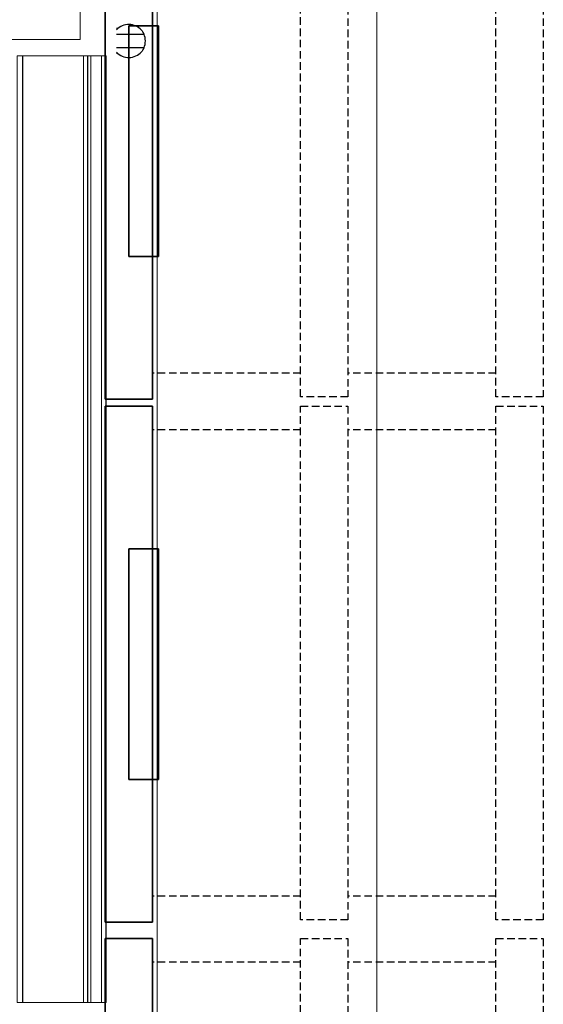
# Model space of a CAD drawing. Header units: millimetres. Extents: x 103872 to 294171, y 5570 to 32737.
# Tile 32 of 117: x 107611 to 108053, y 11252 to 12084. Entities that reach past the tile are written whole.
import ezdxf

# ---------------------------------------------------------------- set-up
doc = ezdxf.new("R2010")
doc.units = ezdxf.units.MM
doc.header["$LTSCALE"] = 2.5
for name, pattern in [('CONTINUA', [0]), ('DASHED', [19.05, 12.7, -6.35]), ('NASCOSTA', [0.381, 0.254, -0.127])]:
    doc.linetypes.add(name, pattern=pattern)
for name, color, linetype, lineweight in [('CKD Equipments', 252, 'Continuous', 0), ('Dimension', 40, 'Continuous', 0), ('EQUIPMENT', 210, 'Continuous', 0)]:
    doc.layers.add(name, color=color, linetype=linetype, lineweight=lineweight)
for name, color, linetype in [('IQ_200_2D', 1, 'Continuous'), ('IQ_200_3D', 1, 'Continuous'), ('IQ_204_2D', 7, 'CONTINUA')]:
    doc.layers.add(name, color=color, linetype=linetype)

# ---------------------------------------------------------------- blocks, each defined once
blk = doc.blocks.new('ELECTROLUX-MC7-FRYER-VALVE')
at = {"layer": 'IQ_200_2D', "color": 8}
for p, q in [((-15, 13.2), (-15, 14.7)), ((-8, 14.7), (-8, -18.3)), ((8, -18.3), (8, 14.7)), ((15, 13.2), (15, 14.7))]:
    blk.add_line(p, q, dxfattribs=at)
for start, end in [(132.6927, 229.4584), (310.5416, 47.3073), (246.4218, 293.5782)]:
    blk.add_arc((0, 0), 20, start, end, dxfattribs=at)
for points, knots in [([(-8, -18.3), (-8, -18.3), (-8, -18.3), (-8.2, -18.3), (-8.2, -18.2), (-8.5, -18.1), (-8.6, -18), (-9, -17.9), (-9.2, -17.8), (-9.6, -17.5), (-9.9, -17.4), (-10.5, -17), (-10.8, -16.8), (-11.4, -16.4), (-11.8, -16.2), (-12.4, -15.7), (-12.7, -15.4), (-13, -15.2)], [0, 0, 0, 0, 0.925594, 0.925594, 1.851189, 1.851189, 2.776783, 2.776783, 3.702378, 3.702378, 4.853265, 4.853265, 6.004152, 6.004152, 7.155039, 7.155039, 8.305926, 8.305926, 8.305926, 8.305926]), ([(13, -15.2), (12.7, -15.4), (12.4, -15.7), (11.8, -16.2), (11.4, -16.4), (10.8, -16.8), (10.5, -17), (9.9, -17.4), (9.6, -17.5), (9.2, -17.8), (9, -17.9), (8.6, -18), (8.5, -18.1), (8.2, -18.2), (8.2, -18.3), (8, -18.3), (8, -18.3), (8, -18.3)], [-8.305926, -8.305926, -8.305926, -8.305926, -7.155039, -7.155039, -6.004152, -6.004152, -4.853265, -4.853265, -3.702378, -3.702378, -2.776783, -2.776783, -1.851189, -1.851189, -0.925594, -0.925594, 0, 0, 0, 0])]:
    blk.add_open_spline(points, degree=3, knots=knots, dxfattribs=at)
blk = doc.blocks.new('ARCH')
at = {"layer": 'CKD Equipments', "color": 8}
for p, q in [((116417.15, 12053.55, -880), (116492.15, 12053.55, -880)), ((116492.15, 11253.55, -880), (116492.15, 12053.55, -880)), ((116417.15, 11253.55, -880), (116492.15, 11253.55, -880))]:
    blk.add_line(p, q, dxfattribs=at)
for points in [[(115735.38, 12600.23), (115735.38, 10800.23), (116535.38, 10800.23), (116535.38, 12600.23), (115735.38, 12600.23)], [(115769.16, 12567.32), (115769.16, 12067.32), (116470.3, 12067.32), (116470.3, 12567.32), (115769.16, 12567.32), (115794.16, 12567.32), (115794.16, 12067.32)]]:
    blk.add_lwpolyline(points, dxfattribs=at)
for points in [[(116472.99, 11253.55, -225.59), (116417.15, 11253.55, -219.46), (116417.15, 12053.55, -219.46), (116472.99, 12053.55, -225.59)], [(116417.15, 11253.55, 20), (116479.15, 11253.55, 20), (116479.15, 12053.55, 20), (116417.15, 12053.55, 20)], [(116421.47, 11253.55, -69.74), (116476.52, 11253.55, -187.8), (116476.52, 12053.55, -187.8), (116421.47, 12053.55, -69.74)], [(116488.34, 11253.55, -2.19), (116421.97, 11253.55, -66.92), (116421.97, 12053.55, -66.92), (116488.34, 12053.55, -2.19)], [(116476.85, 11253.55, -189.28), (116476.85, 11253.55, -222.11), (116476.85, 12053.55, -222.11), (116476.85, 12053.55, -189.28)], [(116491.9, 11253.55, 4.46), (116488.34, 11253.55, -2.19), (116488.34, 12053.55, -2.19), (116491.9, 12053.55, 4.46)]]:
    blk.add_3dface(points, dxfattribs=at)
for points, invisible_edges in [([(116421.27, 11253.55, -68.25), (116421.25, 11253.55, -69.01), (116421.25, 12053.55, -69.01), (116421.27, 12053.55, -68.25)], 10), ([(116421.25, 11253.55, -69.01), (116421.47, 11253.55, -69.74), (116421.47, 12053.55, -69.74), (116421.25, 12053.55, -69.01)], 8), ([(116421.52, 11253.55, -67.53), (116421.27, 11253.55, -68.25), (116421.27, 12053.55, -68.25), (116421.52, 12053.55, -67.53)], 10), ([(116421.97, 11253.55, -66.92), (116421.52, 11253.55, -67.53), (116421.52, 12053.55, -67.53), (116421.97, 12053.55, -66.92)], 2), ([(116474.43, 11253.55, -225.44), (116472.99, 11253.55, -225.59), (116472.99, 12053.55, -225.59), (116474.43, 12053.55, -225.44)], 8), ([(116475.69, 11253.55, -224.71), (116474.43, 11253.55, -225.44), (116474.43, 12053.55, -225.44), (116475.69, 12053.55, -224.71)], 10), ([(116476.55, 11253.55, -223.54), (116475.69, 11253.55, -224.71), (116475.69, 12053.55, -224.71), (116476.55, 12053.55, -223.54)], 10), ([(116476.52, 11253.55, -187.8), (116476.67, 11253.55, -188.15), (116476.67, 12053.55, -188.15), (116476.52, 12053.55, -187.8)], 2), ([(116476.85, 11253.55, -222.11), (116476.55, 11253.55, -223.54), (116476.55, 12053.55, -223.54), (116476.85, 12053.55, -222.11)], 2), ([(116476.67, 11253.55, -188.15), (116476.77, 11253.55, -188.52), (116476.77, 12053.55, -188.52), (116476.67, 12053.55, -188.15)], 10), ([(116476.77, 11253.55, -188.52), (116476.83, 11253.55, -188.89), (116476.83, 12053.55, -188.89), (116476.77, 12053.55, -188.52)], 10), ([(116476.83, 11253.55, -188.89), (116476.85, 11253.55, -189.28), (116476.85, 12053.55, -189.28), (116476.83, 12053.55, -188.89)], 8), ([(116479.15, 11253.55, 20), (116486.37, 11253.55, 17.81), (116486.37, 12053.55, 17.81), (116479.15, 12053.55, 20)], 2), ([(116486.37, 11253.55, 17.81), (116491.16, 11253.55, 11.97), (116491.16, 12053.55, 11.97), (116486.37, 12053.55, 17.81)], 10), ([(116491.16, 11253.55, 11.97), (116491.9, 11253.55, 4.46), (116491.9, 12053.55, 4.46), (116491.16, 12053.55, 11.97)], 8)]:
    blk.add_3dface(points, dxfattribs=dict(at, invisible_edges=invisible_edges))
at = {"layer": 'EQUIPMENT', "color": 8, "linetype": 'DASHED', "lineweight": 18, "ltscale": 800}
blk.add_lwpolyline([(115720.83, 13210.58), (115720.83, 10791.76), (116720.83, 10791.76), (116720.83, 13210.58)], close=True, dxfattribs=at)
at = {"layer": 'IQ_200_3D', "color": 8}
for points in [[(116491.48, 11763.39, 430), (116491.48, 11763.39, 650), (116491.48, 12199.39, 650), (116491.48, 12199.39, 430)], [(116491.48, 11763.39, 650), (116531.48, 11763.39, 650), (116531.48, 12199.39, 650), (116491.48, 12199.39, 650)], [(116531.48, 11763.39, 430), (116491.48, 11763.39, 430), (116491.48, 12199.39, 430), (116531.48, 12199.39, 430)], [(116491.48, 11763.39, 205), (116491.48, 11763.39, 425), (116491.48, 12199.39, 425), (116491.48, 12199.39, 205)], [(116491.48, 11763.39, 425), (116531.48, 11763.39, 425), (116531.48, 12199.39, 425), (116491.48, 12199.39, 425)], [(116531.48, 11763.39, 205), (116491.48, 11763.39, 205), (116491.48, 12199.39, 205), (116531.48, 12199.39, 205)], [(116511.48, 11883.89, 599.64), (116511.48, 12078.89, 599.64), (116531.48, 12078.89, 565), (116531.48, 11883.89, 565)], [(116511.48, 11883.89, 599.64), (116531.48, 11883.89, 635), (116531.48, 12078.89, 635), (116511.48, 12078.89, 599.64)], [(116531.48, 12078.89, 635), (116531.48, 12078.89, 565), (116511.48, 12078.89, 599.64)], [(116511.48, 11883.89, 374.64), (116511.48, 12078.89, 374.64), (116531.48, 12078.89, 340), (116531.48, 11883.89, 340)], [(116511.48, 11883.89, 374.64), (116531.48, 11883.89, 410), (116531.48, 12078.89, 410), (116511.48, 12078.89, 374.64)], [(116531.48, 12078.89, 410), (116531.48, 12078.89, 340), (116511.48, 12078.89, 374.64)], [(116531.48, 11883.89, 635), (116536.48, 11883.89, 635), (116536.48, 12078.89, 635), (116531.48, 12078.89, 635)], [(116536.48, 12078.89, 635), (116531.48, 12078.89, 635), (116531.48, 12078.89, 605), (116536.48, 12078.89, 605)], [(116531.48, 12078.89, 605), (116536.48, 12078.89, 605), (116536.48, 11883.89, 605), (116531.48, 11883.89, 605)], [(116531.48, 11883.89, 410), (116536.48, 11883.89, 410), (116536.48, 12078.89, 410), (116531.48, 12078.89, 410)], [(116536.48, 12078.89, 410), (116531.48, 12078.89, 410), (116531.48, 12078.89, 380), (116536.48, 12078.89, 380)], [(116531.48, 12078.89, 380), (116536.48, 12078.89, 380), (116536.48, 11883.89, 380), (116531.48, 11883.89, 380)], [(116536.48, 11883.89, 635), (116536.48, 11883.89, 605), (116536.48, 12078.89, 605), (116536.48, 12078.89, 635)], [(116536.48, 11883.89, 410), (116536.48, 11883.89, 380), (116536.48, 12078.89, 380), (116536.48, 12078.89, 410)], [(116531.48, 11883.89, 635), (116531.48, 11883.89, 565), (116511.48, 11883.89, 599.64)], [(116531.48, 11883.89, 410), (116531.48, 11883.89, 340), (116511.48, 11883.89, 374.64)], [(116536.48, 11883.89, 605), (116531.48, 11883.89, 605), (116531.48, 11883.89, 635), (116536.48, 11883.89, 635)], [(116536.48, 11883.89, 380), (116531.48, 11883.89, 380), (116531.48, 11883.89, 410), (116536.48, 11883.89, 410)], [(116491.48, 11763.39, 650), (116531.48, 11763.39, 650), (116531.48, 11763.39, 430), (116491.48, 11763.39, 430)], [(116491.48, 11763.39, 425), (116531.48, 11763.39, 425), (116531.48, 11763.39, 205), (116491.48, 11763.39, 205)], [(116491.48, 11321.39, 430), (116491.48, 11321.39, 650), (116491.48, 11757.39, 650), (116491.48, 11757.39, 430)], [(116491.48, 11321.39, 650), (116531.48, 11321.39, 650), (116531.48, 11757.39, 650), (116491.48, 11757.39, 650)], [(116531.48, 11321.39, 430), (116491.48, 11321.39, 430), (116491.48, 11757.39, 430), (116531.48, 11757.39, 430)], [(116491.48, 11757.39, 650), (116531.48, 11757.39, 650), (116531.48, 11757.39, 430), (116491.48, 11757.39, 430)], [(116491.48, 11321.39, 205), (116491.48, 11321.39, 425), (116491.48, 11757.39, 425), (116491.48, 11757.39, 205)], [(116491.48, 11321.39, 425), (116531.48, 11321.39, 425), (116531.48, 11757.39, 425), (116491.48, 11757.39, 425)], [(116531.48, 11321.39, 205), (116491.48, 11321.39, 205), (116491.48, 11757.39, 205), (116531.48, 11757.39, 205)], [(116491.48, 11757.39, 425), (116531.48, 11757.39, 425), (116531.48, 11757.39, 205), (116491.48, 11757.39, 205)], [(116511.48, 11441.89, 599.64), (116511.48, 11636.89, 599.64), (116531.48, 11636.89, 565), (116531.48, 11441.89, 565)], [(116511.48, 11441.89, 599.64), (116531.48, 11441.89, 635), (116531.48, 11636.89, 635), (116511.48, 11636.89, 599.64)], [(116531.48, 11636.89, 635), (116531.48, 11636.89, 565), (116511.48, 11636.89, 599.64)], [(116511.48, 11441.89, 374.64), (116511.48, 11636.89, 374.64), (116531.48, 11636.89, 340), (116531.48, 11441.89, 340)], [(116511.48, 11441.89, 374.64), (116531.48, 11441.89, 410), (116531.48, 11636.89, 410), (116511.48, 11636.89, 374.64)], [(116531.48, 11636.89, 410), (116531.48, 11636.89, 340), (116511.48, 11636.89, 374.64)], [(116531.48, 11441.89, 635), (116536.48, 11441.89, 635), (116536.48, 11636.89, 635), (116531.48, 11636.89, 635)], [(116536.48, 11636.89, 635), (116531.48, 11636.89, 635), (116531.48, 11636.89, 605), (116536.48, 11636.89, 605)], [(116531.48, 11636.89, 605), (116536.48, 11636.89, 605), (116536.48, 11441.89, 605), (116531.48, 11441.89, 605)], [(116531.48, 11441.89, 410), (116536.48, 11441.89, 410), (116536.48, 11636.89, 410), (116531.48, 11636.89, 410)], [(116536.48, 11636.89, 410), (116531.48, 11636.89, 410), (116531.48, 11636.89, 380), (116536.48, 11636.89, 380)], [(116531.48, 11636.89, 380), (116536.48, 11636.89, 380), (116536.48, 11441.89, 380), (116531.48, 11441.89, 380)], [(116536.48, 11441.89, 635), (116536.48, 11441.89, 605), (116536.48, 11636.89, 605), (116536.48, 11636.89, 635)], [(116536.48, 11441.89, 410), (116536.48, 11441.89, 380), (116536.48, 11636.89, 380), (116536.48, 11636.89, 410)], [(116531.48, 11441.89, 635), (116531.48, 11441.89, 565), (116511.48, 11441.89, 599.64)], [(116531.48, 11441.89, 410), (116531.48, 11441.89, 340), (116511.48, 11441.89, 374.64)], [(116536.48, 11441.89, 605), (116531.48, 11441.89, 605), (116531.48, 11441.89, 635), (116536.48, 11441.89, 635)], [(116536.48, 11441.89, 380), (116531.48, 11441.89, 380), (116531.48, 11441.89, 410), (116536.48, 11441.89, 410)], [(116491.48, 11321.39, 650), (116531.48, 11321.39, 650), (116531.48, 11321.39, 430), (116491.48, 11321.39, 430)], [(116491.48, 11321.39, 425), (116531.48, 11321.39, 425), (116531.48, 11321.39, 205), (116491.48, 11321.39, 205)], [(116491.48, 10871.39, 430), (116491.48, 10871.39, 650), (116491.48, 11307.39, 650), (116491.48, 11307.39, 430)], [(116491.48, 10871.39, 650), (116531.48, 10871.39, 650), (116531.48, 11307.39, 650), (116491.48, 11307.39, 650)], [(116531.48, 10871.39, 430), (116491.48, 10871.39, 430), (116491.48, 11307.39, 430), (116531.48, 11307.39, 430)], [(116491.48, 11307.39, 650), (116531.48, 11307.39, 650), (116531.48, 11307.39, 430), (116491.48, 11307.39, 430)], [(116491.48, 10871.39, 205), (116491.48, 10871.39, 425), (116491.48, 11307.39, 425), (116491.48, 11307.39, 205)], [(116491.48, 10871.39, 425), (116531.48, 10871.39, 425), (116531.48, 11307.39, 425), (116491.48, 11307.39, 425)], [(116531.48, 10871.39, 205), (116491.48, 10871.39, 205), (116491.48, 11307.39, 205), (116531.48, 11307.39, 205)], [(116491.48, 11307.39, 425), (116531.48, 11307.39, 425), (116531.48, 11307.39, 205), (116491.48, 11307.39, 205)]]:
    blk.add_3dface(points, dxfattribs=at)
at = {"layer": 'IQ_200_3D', "color": 8, "invisible_edges": 5}
for points in [[(116531.48, 11883.89, 565), (116531.48, 11763.39, 430), (116531.48, 12199.39, 430), (116531.48, 12078.89, 565)], [(116531.48, 11763.39, 650), (116531.48, 11883.89, 635), (116531.48, 12078.89, 635), (116531.48, 12199.39, 650)], [(116531.48, 12199.39, 650), (116531.48, 12078.89, 635), (116531.48, 12078.89, 565), (116531.48, 12199.39, 430)], [(116531.48, 11883.89, 340), (116531.48, 11763.39, 205), (116531.48, 12199.39, 205), (116531.48, 12078.89, 340)], [(116531.48, 11763.39, 425), (116531.48, 11883.89, 410), (116531.48, 12078.89, 410), (116531.48, 12199.39, 425)], [(116531.48, 12199.39, 425), (116531.48, 12078.89, 410), (116531.48, 12078.89, 340), (116531.48, 12199.39, 205)], [(116531.48, 11763.39, 650), (116531.48, 11883.89, 635), (116531.48, 11883.89, 565), (116531.48, 11763.39, 430)], [(116531.48, 11763.39, 425), (116531.48, 11883.89, 410), (116531.48, 11883.89, 340), (116531.48, 11763.39, 205)], [(116531.48, 11441.89, 565), (116531.48, 11321.39, 430), (116531.48, 11757.39, 430), (116531.48, 11636.89, 565)], [(116531.48, 11321.39, 650), (116531.48, 11441.89, 635), (116531.48, 11636.89, 635), (116531.48, 11757.39, 650)], [(116531.48, 11757.39, 650), (116531.48, 11636.89, 635), (116531.48, 11636.89, 565), (116531.48, 11757.39, 430)], [(116531.48, 11441.89, 340), (116531.48, 11321.39, 205), (116531.48, 11757.39, 205), (116531.48, 11636.89, 340)], [(116531.48, 11321.39, 425), (116531.48, 11441.89, 410), (116531.48, 11636.89, 410), (116531.48, 11757.39, 425)], [(116531.48, 11757.39, 425), (116531.48, 11636.89, 410), (116531.48, 11636.89, 340), (116531.48, 11757.39, 205)], [(116531.48, 11321.39, 650), (116531.48, 11441.89, 635), (116531.48, 11441.89, 565), (116531.48, 11321.39, 430)], [(116531.48, 11321.39, 425), (116531.48, 11441.89, 410), (116531.48, 11441.89, 340), (116531.48, 11321.39, 205)], [(116531.48, 10991.89, 565), (116531.48, 10871.39, 430), (116531.48, 11307.39, 430), (116531.48, 11186.89, 565)], [(116531.48, 10871.39, 650), (116531.48, 10991.89, 635), (116531.48, 11186.89, 635), (116531.48, 11307.39, 650)], [(116531.48, 11307.39, 650), (116531.48, 11186.89, 635), (116531.48, 11186.89, 565), (116531.48, 11307.39, 430)], [(116531.48, 10991.89, 340), (116531.48, 10871.39, 205), (116531.48, 11307.39, 205), (116531.48, 11186.89, 340)], [(116531.48, 10871.39, 425), (116531.48, 10991.89, 410), (116531.48, 11186.89, 410), (116531.48, 11307.39, 425)], [(116531.48, 11307.39, 425), (116531.48, 11186.89, 410), (116531.48, 11186.89, 340), (116531.48, 11307.39, 205)]]:
    blk.add_3dface(points, dxfattribs=at)
at = {"layer": 'IQ_204_2D', "color": 8, "linetype": 'NASCOSTA', "ltscale": 10}
for p, q in [((116656.48, 11785.39), (116531.48, 11785.39)), ((116821.48, 11785.39), (116696.48, 11785.39)), ((116656.48, 11737.39), (116531.48, 11737.39)), ((116821.48, 11737.39), (116696.48, 11737.39)), ((116656.48, 11343.39), (116531.48, 11343.39)), ((116821.48, 11343.39), (116696.48, 11343.39)), ((116656.48, 11287.39), (116531.48, 11287.39)), ((116821.48, 11287.39), (116696.48, 11287.39))]:
    blk.add_line(p, q, dxfattribs=at)
for points in [[(116656.48, 11765.39), (116656.48, 12199.39), (116696.48, 12199.39), (116696.48, 11765.39), (116656.48, 11765.39)], [(116821.48, 11765.39), (116821.48, 12199.39), (116861.48, 12199.39), (116861.48, 11765.39), (116821.48, 11765.39)], [(116656.48, 11323.39), (116656.48, 11757.39), (116696.48, 11757.39), (116696.48, 11323.39), (116656.48, 11323.39)], [(116821.48, 11323.39), (116821.48, 11757.39), (116861.48, 11757.39), (116861.48, 11323.39), (116821.48, 11323.39)], [(116656.48, 10873.39), (116656.48, 11307.39), (116696.48, 11307.39), (116696.48, 10873.39), (116656.48, 10873.39)], [(116821.48, 10873.39), (116821.48, 11307.39), (116861.48, 11307.39), (116861.48, 10873.39), (116821.48, 10873.39)]]:
    blk.add_lwpolyline(points, dxfattribs=at)
at = {"color": 8, "xscale": 0.7, "yscale": 0.7, "zscale": 0.7, "rotation": 90}
blk.add_blockref('ELECTROLUX-MC7-FRYER-VALVE', (116511.38, 12065.98, -511), dxfattribs=at)

msp = doc.modelspace()

# ---------------------------------------------------------------- block references
at = {"layer": 'Dimension'}
msp.add_blockref('ARCH', (-8807.98, 0), dxfattribs=at)

doc.saveas('drawing.dxf')
